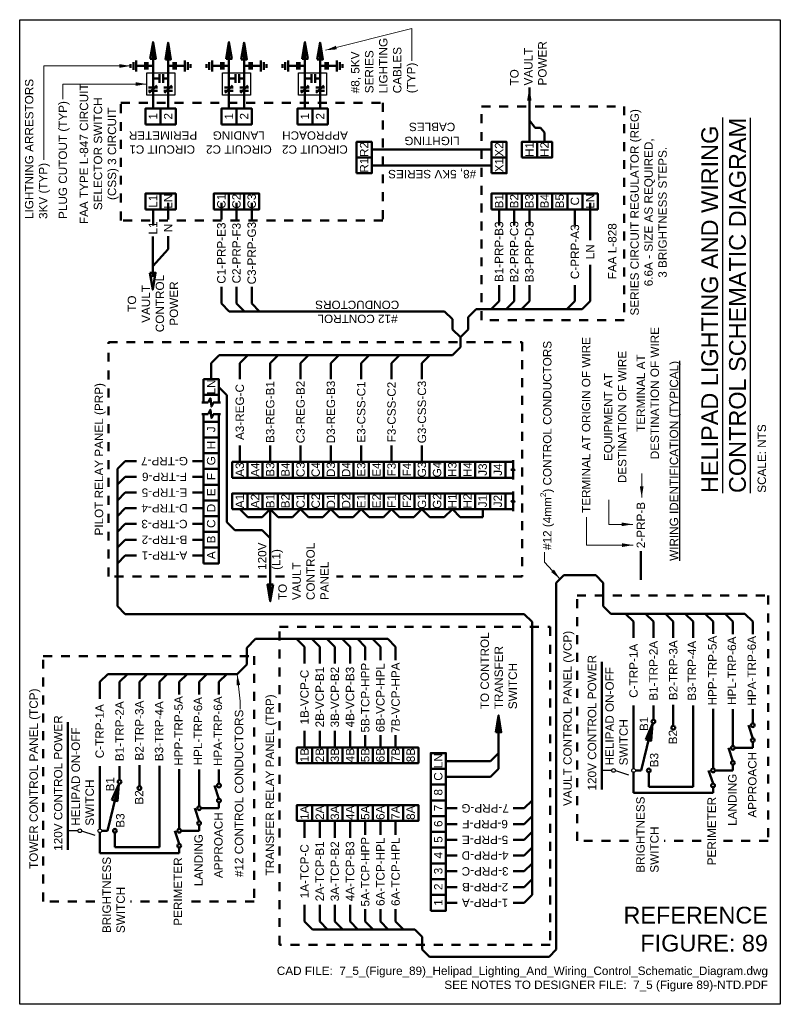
# Model space of a CAD drawing. Header units: inches. Extents: x 0 to 8.5, y 0 to 11.
import ezdxf
from ezdxf.enums import TextEntityAlignment as Align

# ---------------------------------------------------------------- set-up
doc = ezdxf.new("R2010")
doc.units = ezdxf.units.IN
doc.header["$LTSCALE"] = 0.5
doc.header["$MEASUREMENT"] = 0
doc.linetypes.add('HIDDEN2', pattern=[0.1875, 0.125, -0.0625])
doc.layers.get('0').update_dxf_attribs({"linetype": 'CONTINUOUS', "lineweight": 35})
for name, color, linetype, lineweight in [('E-AFLD-CIRC-SERS', 203, 'CONTINUOUS', 50), ('E-AFLD-DEVC', 23, 'CONTINUOUS', 50), ('E-GRND-EQUI', 83, 'CONTINUOUS', 50), ('G-ANNO-RDME', 5, 'CONTINUOUS', 18)]:
    doc.layers.add(name, color=color, linetype=linetype, lineweight=lineweight)
for name, color, linetype in [('E-ANNO-SYMB', 6, 'CONTINUOUS'), ('G-ANNO-TEXT', 7, 'CONTINUOUS'), ('G-ANNO-TTLB', 7, 'CONTINUOUS')]:
    doc.layers.add(name, color=color, linetype=linetype)
doc.styles.add('00-E-TITLE-1_1', font='arial.ttf', dxfattribs={"height": 0.1875})
doc.styles.add('01-E-BLDG-1_1', font='arial.ttf', dxfattribs={"height": 0.09375})
doc.dimstyles.new('01-E-BLDG-1_1', dxfattribs={"dimtxt": 0.09375, "dimasz": 0.125, "dimexe": 0.0625, "dimexo": 0.0625, "dimgap": 0.0625, "dimtad": 1, "dimdec": 4, "dimzin": 3, "dimdsep": 46, "dimlunit": 4, "dimtxsty": '01-E-BLDG-1_1', "dimcen": 0.0625, "dimclrd": 1, "dimclre": 1, "dimclrt": 256, "dimazin": 0, "dimtfac": 1, "dimtdec": 4, "dimtmove": 1, "dimatfit": 3, "dimfxl": 1, "dimfrac": 2, "dimtolj": 1, "dimtzin": 3, "dimlwd": 0, "dimlwe": 0, "dimarcsym": 0})

# ---------------------------------------------------------------- blocks, each defined once
blk = doc.blocks.new('GROUND')
at = {"color": 0, "linetype": 'Continuous'}
for p, q in [((0, 0), (0, -0.37525)), ((0.124875, -0.37525), (-0.125125, -0.37525)), ((0.083375, -0.437625), (-0.0835, -0.437625)), ((0.041625, -0.500125), (-0.04175, -0.500125))]:
    blk.add_line(p, q, dxfattribs=at)
blk = doc.blocks.new('HRUN1')
at = {"linetype": 'Continuous'}
h = blk.add_hatch(color=0, dxfattribs=at)
h.dxf.hatch_style = 1
h.paths.add_polyline_path([(-0.092, 0.0625), (-0.092, -0.0625), (0.283, 0)])
at = {"linetype": 'Continuous', "flags": 128}
blk.add_lwpolyline([(-0.092, 0.0625), (0.283, 0), (-0.092, -0.0625)], close=True, dxfattribs=at)
blk = doc.blocks.new('SWSBRK')
at = {"color": 0, "linetype": 'Continuous', "lineweight": -2}
for p, q in [((0.094, 0), (0, 0)), ((0.156, 0), (0.375, 0.073)), ((0.406, 0), (0.5, 0))]:
    blk.add_line(p, q, dxfattribs=at)
for centre in [(0.125, 0), (0.375, 0)]:
    blk.add_circle(centre, 0.0312, dxfattribs=at)
blk = doc.blocks.new('BREAK')
at = {"color": 0, "linetype": 'Continuous', "flags": 128}
blk.add_lwpolyline([(0, 0), (0.046625, 0.097375), (0.069125, -0.090125), (0.112375, 0)], dxfattribs=at)

msp = doc.modelspace()

# ---------------------------------------------------------------- linework, layer by layer
at = {"layer": 'E-AFLD-CIRC-SERS'}
for p, q in [((1.49, 10.243), (1.49, 10.749)), ((1.659, 10.243), (1.659, 10.743)), ((2.338, 10.243), (2.338, 10.749)), ((2.508, 10.243), (2.508, 10.743)), ((3.187, 10.243), (3.187, 10.749)), ((3.357, 10.243), (3.357, 10.743)), ((5.696, 9.635), (5.696, 10.244)), ((1.49, 10.006), (1.49, 10.204)), ((1.659, 10.006), (1.659, 10.204)), ((2.338, 10.006), (2.338, 10.204)), ((2.508, 10.006), (2.508, 10.204)), ((3.187, 10.006), (3.187, 10.204)), ((3.357, 10.006), (3.357, 10.204)), ((5.762, 9.793), (5.696, 9.872)), ((5.819, 9.793), (5.762, 9.793)), ((5.865, 9.738), (5.819, 9.793)), ((5.865, 9.635), (5.865, 9.738)), ((3.934, 9.548), (5.272, 9.548)), ((5.272, 9.372), (3.934, 9.372)), ((1.659, 8.954), (1.659, 8.769)), ((2.254, 8.767), (2.254, 8.954)), ((2.423, 8.954), (2.423, 8.767)), ((2.593, 8.767), (2.593, 8.954)), ((6.374, 8.954), (6.374, 8.536)), ((1.49, 8.881), (1.49, 8.702)), ((5.357, 8.881), (5.357, 8.702)), ((5.526, 8.881), (5.526, 8.702)), ((5.696, 8.881), (5.696, 8.702)), ((6.205, 8.881), (6.205, 8.702)), ((1.659, 8.581), (1.659, 8.435)), ((1.487, 8.127), (1.487, 8.579)), ((1.487, 8.247), (1.659, 8.435)), ((6.374, 8.262), (6.374, 7.855)), ((5.357, 8.034), (5.357, 7.855)), ((5.526, 8.034), (5.526, 7.855)), ((5.696, 8.034), (5.696, 7.855)), ((6.205, 8.034), (6.205, 7.855)), ((2.254, 7.829), (2.254, 8.017)), ((2.423, 8.017), (2.423, 7.829)), ((2.593, 7.829), (2.593, 8.017)), ((2.342, 7.741), (2.254, 7.829)), ((2.511, 7.741), (2.423, 7.829)), ((2.681, 7.741), (2.593, 7.829)), ((5.269, 7.766), (5.357, 7.855)), ((5.438, 7.766), (5.526, 7.855)), ((5.608, 7.766), (5.696, 7.855)), ((6.116, 7.766), (6.205, 7.855)), ((6.286, 7.766), (6.374, 7.855)), ((2.342, 7.741), (4.749, 7.741)), ((4.749, 7.741), (4.837, 7.653)), ((5.103, 7.766), (5.013, 7.676)), ((6.286, 7.766), (5.103, 7.766)), ((4.837, 7.54), (4.837, 7.653)), ((5.013, 7.54), (5.013, 7.676)), ((4.837, 7.54), (4.925, 7.452)), ((5.013, 7.54), (4.925, 7.452)), ((4.925, 7.34), (4.925, 7.452)), ((4.837, 7.252), (4.925, 7.34)), ((2.14, 7.163), (2.228, 7.252)), ((2.14, 7.163), (2.14, 6.984)), ((2.228, 7.252), (4.837, 7.252)), ((2.46, 7.163), (2.548, 7.252)), ((2.46, 7.163), (2.46, 6.984)), ((2.8, 7.163), (2.888, 7.252)), ((2.8, 7.163), (2.8, 6.984)), ((3.139, 7.163), (3.227, 7.252)), ((3.139, 7.163), (3.139, 6.984)), ((3.478, 7.163), (3.566, 7.252)), ((3.478, 7.163), (3.478, 6.984)), ((3.817, 7.163), (3.905, 7.252)), ((3.817, 7.163), (3.817, 6.984)), ((4.156, 7.163), (4.244, 7.252)), ((4.156, 7.163), (4.156, 6.984)), ((4.495, 7.163), (4.583, 7.252)), ((4.495, 7.163), (4.495, 6.984)), ((2.314, 6.806), (2.225, 6.896)), ((2.314, 6.806), (2.314, 5.388)), ((2.46, 6.243), (2.46, 6.063)), ((2.46, 6.239), (2.46, 6.059)), ((2.8, 6.243), (2.8, 6.063)), ((2.8, 6.239), (2.8, 6.059)), ((3.139, 6.243), (3.139, 6.063)), ((3.139, 6.239), (3.139, 6.059)), ((3.478, 6.243), (3.478, 6.063)), ((3.478, 6.239), (3.478, 6.059)), ((3.817, 6.243), (3.817, 6.063)), ((3.817, 6.239), (3.817, 6.059)), ((4.156, 6.243), (4.156, 6.063)), ((4.156, 6.239), (4.156, 6.059)), ((4.495, 6.243), (4.495, 6.063)), ((4.495, 6.239), (4.495, 6.059)), ((1.18, 6.069), (1.092, 5.982)), ((1.305, 6.069), (1.18, 6.069)), ((2.055, 6.069), (1.93, 6.069)), ((1.092, 4.448), (1.092, 5.982)), ((1.18, 5.893), (1.092, 5.806)), ((1.305, 5.893), (1.18, 5.893)), ((2.055, 5.893), (1.93, 5.893)), ((1.18, 5.717), (1.092, 5.63)), ((1.305, 5.717), (1.18, 5.717)), ((2.055, 5.717), (1.93, 5.717)), ((1.18, 5.542), (1.092, 5.454)), ((1.305, 5.542), (1.18, 5.542)), ((2.055, 5.542), (1.93, 5.542)), ((2.55, 5.442), (2.46, 5.531)), ((2.8, 5.531), (2.71, 5.442)), ((2.889, 5.442), (2.8, 5.531)), ((2.8, 5.531), (2.8, 4.502)), ((3.139, 5.531), (3.049, 5.442)), ((3.228, 5.442), (3.139, 5.531)), ((3.478, 5.531), (3.388, 5.442)), ((3.567, 5.442), (3.478, 5.531)), ((3.817, 5.531), (3.728, 5.442)), ((3.906, 5.442), (3.817, 5.531)), ((4.156, 5.531), (4.067, 5.442)), ((4.246, 5.442), (4.156, 5.531)), ((4.495, 5.531), (4.406, 5.442)), ((4.585, 5.442), (4.495, 5.531)), ((4.835, 5.531), (4.745, 5.442)), ((4.924, 5.442), (4.835, 5.531)), ((5.174, 5.531), (5.174, 5.442)), ((2.55, 5.442), (2.71, 5.442)), ((2.889, 5.442), (3.049, 5.442)), ((3.228, 5.442), (3.388, 5.442)), ((3.567, 5.442), (3.728, 5.442)), ((3.906, 5.442), (4.067, 5.442)), ((4.246, 5.442), (4.406, 5.442)), ((4.585, 5.442), (4.745, 5.442)), ((4.924, 5.442), (5.174, 5.442)), ((1.18, 5.366), (1.092, 5.278)), ((1.305, 5.366), (1.18, 5.366)), ((2.055, 5.366), (1.93, 5.366)), ((2.404, 5.298), (2.314, 5.388)), ((2.71, 5.298), (2.404, 5.298)), ((2.8, 5.209), (2.71, 5.298)), ((1.18, 5.19), (1.092, 5.102)), ((1.305, 5.19), (1.18, 5.19)), ((2.055, 5.19), (1.93, 5.19)), ((6.943, 5.063), (6.943, 4.743)), ((1.18, 5.014), (1.092, 4.926)), ((1.305, 5.014), (1.18, 5.014)), ((2.055, 5.014), (1.93, 5.014)), ((5.997, 4.709), (6.081, 4.793)), ((6.439, 4.793), (6.081, 4.793)), ((6.522, 4.71), (6.439, 4.793)), ((5.997, 0.613), (5.997, 4.709)), ((6.522, 4.447), (6.522, 4.71)), ((1.18, 4.36), (1.092, 4.448)), ((6.605, 4.364), (6.522, 4.447)), ((5.638, 4.36), (1.18, 4.36)), ((5.726, 4.272), (5.638, 4.36)), ((6.605, 4.364), (8.104, 4.364)), ((6.86, 4.275), (6.771, 4.364)), ((7.082, 4.275), (6.993, 4.364)), ((7.304, 4.275), (7.216, 4.364)), ((7.526, 4.275), (7.438, 4.364)), ((7.748, 4.275), (7.66, 4.364)), ((7.97, 4.275), (7.882, 4.364)), ((8.192, 4.275), (8.104, 4.364)), ((5.726, 1.222), (5.726, 4.272)), ((6.86, 4.094), (6.86, 4.275)), ((7.082, 4.094), (7.082, 4.275)), ((7.304, 4.094), (7.304, 4.275)), ((7.526, 4.094), (7.526, 4.275)), ((7.748, 4.14), (7.748, 4.275)), ((7.97, 4.137), (7.97, 4.275)), ((8.192, 4.137), (8.192, 4.275)), ((2.537, 3.983), (2.637, 4.082)), ((2.637, 4.082), (4.113, 4.082)), ((3.183, 3.994), (3.095, 4.082)), ((3.353, 3.994), (3.265, 4.082)), ((3.522, 3.994), (3.434, 4.082)), ((3.692, 3.994), (3.604, 4.082)), ((3.862, 3.994), (3.774, 4.082)), ((4.031, 3.994), (3.943, 4.082)), ((4.201, 3.994), (4.113, 4.082)), ((2.537, 3.797), (2.537, 3.983)), ((3.183, 3.994), (3.183, 3.807)), ((3.353, 3.807), (3.353, 3.994)), ((3.522, 3.994), (3.522, 3.807)), ((3.692, 3.994), (3.692, 3.807)), ((3.862, 3.994), (3.862, 3.843)), ((4.031, 3.994), (4.031, 3.843)), ((4.201, 3.994), (4.201, 3.843)), ((2.43, 3.689), (2.537, 3.797)), ((6.504, 2.4), (6.504, 3.827)), ((0.984, 3.689), (0.896, 3.602)), ((0.984, 3.689), (2.43, 3.689)), ((1.204, 3.689), (1.116, 3.602)), ((1.426, 3.689), (1.338, 3.602)), ((1.648, 3.689), (1.561, 3.602)), ((1.871, 3.689), (1.783, 3.602)), ((2.093, 3.689), (2.005, 3.602)), ((2.315, 3.689), (2.227, 3.602)), ((0.896, 3.602), (0.896, 3.414)), ((1.116, 3.414), (1.116, 3.602)), ((1.338, 3.602), (1.338, 3.414)), ((1.561, 3.602), (1.561, 3.414)), ((1.783, 3.602), (1.783, 3.462)), ((2.005, 3.602), (2.005, 3.462)), ((2.227, 3.602), (2.227, 3.462)), ((6.861, 2.634), (6.861, 3.337)), ((7.082, 3.337), (7.082, 3.18)), ((7.304, 3.346), (7.304, 3.111)), ((7.526, 3.339), (7.526, 2.431)), ((7.748, 3.3), (7.748, 2.634)), ((5.351, 2.63), (5.351, 3.227)), ((7.97, 3.299), (7.97, 2.887)), ((8.192, 3.299), (8.192, 3.139)), ((0.538, 1.725), (0.538, 3.153)), ((6.946, 2.613), (7.073, 3.134)), ((3.183, 3.057), (3.183, 2.869)), ((3.353, 2.869), (3.353, 3.057)), ((3.522, 3.057), (3.522, 2.869)), ((3.692, 3.057), (3.692, 2.869)), ((3.862, 3.007), (3.862, 2.869)), ((4.031, 3.007), (4.031, 2.869)), ((4.201, 3.007), (4.201, 2.869)), ((7.991, 2.866), (8.192, 2.866)), ((5.351, 2.806), (5.263, 2.718)), ((0.896, 1.96), (0.896, 2.662)), ((1.116, 2.662), (1.116, 2.506)), ((1.338, 2.671), (1.338, 2.437)), ((1.561, 2.665), (1.561, 1.757)), ((5.263, 2.718), (4.763, 2.718)), ((1.783, 2.626), (1.783, 1.96)), ((2.005, 2.625), (2.005, 2.213)), ((2.227, 2.625), (2.227, 2.465)), ((5.263, 2.542), (4.763, 2.542)), ((5.351, 2.63), (5.263, 2.542)), ((6.861, 2.592), (6.861, 2.361)), ((6.882, 2.613), (6.946, 2.613)), ((7.03, 2.592), (7.03, 2.431)), ((7.769, 2.613), (7.97, 2.613)), ((0.98, 1.939), (1.108, 2.459)), ((7.03, 2.431), (7.526, 2.431)), ((7.748, 2.361), (6.861, 2.361)), ((5.726, 2.278), (5.638, 2.19)), ((2.026, 2.192), (2.227, 2.192)), ((4.888, 2.19), (4.763, 2.19)), ((5.638, 2.19), (5.513, 2.19)), ((5.726, 2.102), (5.638, 2.014)), ((3.183, 1.861), (3.183, 2.049)), ((3.353, 2.049), (3.353, 1.861)), ((3.522, 1.861), (3.522, 2.049)), ((3.692, 1.861), (3.692, 2.049)), ((3.862, 1.894), (3.862, 2.049)), ((4.031, 1.894), (4.031, 2.049)), ((4.201, 1.894), (4.201, 2.049)), ((4.888, 2.014), (4.763, 2.014)), ((5.638, 2.014), (5.513, 2.014)), ((0.896, 1.918), (0.896, 1.687)), ((0.917, 1.939), (0.98, 1.939)), ((1.064, 1.918), (1.064, 1.757)), ((1.804, 1.939), (2.005, 1.939)), ((5.726, 1.926), (5.638, 1.838)), ((4.888, 1.838), (4.763, 1.838)), ((5.638, 1.838), (5.513, 1.838)), ((1.783, 1.687), (0.896, 1.687)), ((1.064, 1.757), (1.561, 1.757)), ((4.888, 1.662), (4.763, 1.662)), ((5.638, 1.662), (5.513, 1.662)), ((5.726, 1.75), (5.638, 1.662)), ((5.726, 1.574), (5.638, 1.486)), ((4.888, 1.486), (4.763, 1.486)), ((5.638, 1.486), (5.513, 1.486)), ((5.726, 1.398), (5.638, 1.31)), ((4.888, 1.31), (4.763, 1.31)), ((5.638, 1.31), (5.513, 1.31)), ((5.726, 1.222), (5.638, 1.134)), ((3.183, 0.924), (3.183, 1.111)), ((3.353, 1.111), (3.353, 0.924)), ((3.522, 0.924), (3.522, 1.111)), ((3.692, 0.924), (3.692, 1.111)), ((4.888, 1.134), (4.763, 1.134)), ((5.638, 1.134), (5.513, 1.134)), ((3.862, 0.924), (3.862, 1.063)), ((4.031, 0.924), (4.031, 1.063)), ((4.201, 0.924), (4.201, 1.063)), ((3.271, 0.836), (3.183, 0.924)), ((3.441, 0.836), (3.353, 0.924)), ((3.61, 0.836), (3.522, 0.924)), ((3.78, 0.836), (3.692, 0.924)), ((3.949, 0.836), (3.862, 0.924)), ((4.119, 0.836), (4.031, 0.924)), ((4.289, 0.836), (4.201, 0.924)), ((3.271, 0.836), (4.417, 0.836)), ((4.497, 0.755), (4.417, 0.836)), ((4.497, 0.755), (4.497, 0.613)), ((4.578, 0.532), (4.497, 0.613)), ((5.917, 0.532), (5.997, 0.613)), ((4.578, 0.532), (5.917, 0.532))]:
    msp.add_line(p, q, dxfattribs=at)
at = {"layer": 'E-AFLD-CIRC-SERS', "linetype": 'Continuous', "lineweight": -2}
for p, q in [((6.616, 2.613), (6.504, 2.613)), ((6.658, 2.613), (6.805, 2.564)), ((6.882, 2.613), (6.946, 2.613)), ((0.65, 1.939), (0.538, 1.939)), ((0.692, 1.939), (0.84, 1.89)), ((0.917, 1.939), (0.98, 1.939))]:
    msp.add_line(p, q, dxfattribs=at)
at = {"layer": 'E-AFLD-CIRC-SERS'}
msp.add_lwpolyline([(5.696, 10.244, 0, 0.05, 0), (5.695, 10.094, 0.05, 0.05, 0)], format="xyseb", dxfattribs=at)
for centre in [(7.082, 3.159), (7.304, 3.09), (7.03, 2.613), (1.116, 2.485), (1.338, 2.416), (1.064, 1.939)]:
    msp.add_circle(centre, 0.021, dxfattribs=at)
at = {"layer": 'E-AFLD-CIRC-SERS', "linetype": 'Continuous', "lineweight": -2}
for centre in [(6.637, 2.613), (6.861, 2.613), (0.671, 1.939), (0.896, 1.939)]:
    msp.add_circle(centre, 0.021, dxfattribs=at)
at = {"layer": 'E-AFLD-DEVC'}
for p, q in [((1.49, 10.344), (1.564, 10.344)), ((1.564, 10.295), (1.564, 10.393)), ((1.604, 10.295), (1.604, 10.393)), ((1.604, 10.344), (1.659, 10.344)), ((2.338, 10.344), (2.413, 10.344)), ((2.413, 10.295), (2.413, 10.393)), ((2.453, 10.295), (2.453, 10.393)), ((2.453, 10.344), (2.508, 10.344)), ((3.187, 10.344), (3.262, 10.344)), ((3.262, 10.295), (3.262, 10.393)), ((3.301, 10.295), (3.301, 10.393)), ((3.301, 10.344), (3.357, 10.344)), ((1.539, 10.243), (1.441, 10.243)), ((1.531, 10.265), (1.448, 10.182)), ((1.708, 10.243), (1.61, 10.243)), ((1.701, 10.265), (1.618, 10.182)), ((2.387, 10.243), (2.289, 10.243)), ((2.38, 10.265), (2.297, 10.182)), ((2.557, 10.243), (2.459, 10.243)), ((2.55, 10.265), (2.466, 10.182)), ((3.236, 10.243), (3.138, 10.243)), ((3.229, 10.265), (3.146, 10.182)), ((3.406, 10.243), (3.308, 10.243)), ((3.399, 10.265), (3.315, 10.182)), ((1.539, 10.204), (1.441, 10.204)), ((1.708, 10.204), (1.61, 10.204)), ((2.387, 10.204), (2.289, 10.204)), ((2.557, 10.204), (2.459, 10.204)), ((3.236, 10.204), (3.138, 10.204)), ((3.406, 10.204), (3.308, 10.204)), ((2.108, 6.723), (2.034, 6.723)), ((2.055, 6.808), (2.055, 6.723)), ((2.245, 6.723), (2.164, 6.723)), ((2.225, 6.808), (2.225, 6.723)), ((2.108, 6.594), (2.034, 6.594)), ((2.055, 6.509), (2.055, 6.594)), ((2.245, 6.594), (2.164, 6.594)), ((2.225, 6.509), (2.225, 6.594)), ((5.428, 6.059), (5.513, 6.059)), ((5.428, 5.883), (5.513, 5.883)), ((5.428, 5.707), (5.513, 5.707)), ((5.428, 5.531), (5.513, 5.531))]:
    msp.add_line(p, q, dxfattribs=at)
at = {"layer": 'E-AFLD-DEVC', "linetype": 'HIDDEN2'}
for points in [[(1.131, 8.757), (1.131, 10.072), (4.057, 10.072), (4.057, 8.757)], [(5.16, 7.645), (5.16, 10.032), (6.754, 10.032), (6.754, 7.645)], [(2.902, 0.664), (2.902, 4.216), (5.927, 4.216), (5.927, 0.664)]]:
    msp.add_lwpolyline(points, close=True, dxfattribs=at)
at = {"layer": 'E-AFLD-DEVC'}
for points in [[(1.405, 9.83), (1.405, 10.006), (1.574, 10.006), (1.574, 9.83)], [(1.574, 9.83), (1.574, 10.006), (1.744, 10.006), (1.744, 9.83)], [(2.254, 9.83), (2.254, 10.006), (2.423, 10.006), (2.423, 9.83)], [(2.423, 9.83), (2.423, 10.006), (2.593, 10.006), (2.593, 9.83)], [(3.103, 9.83), (3.103, 10.006), (3.272, 10.006), (3.272, 9.83)], [(3.272, 9.83), (3.272, 10.006), (3.442, 10.006), (3.442, 9.83)], [(3.765, 9.46), (3.765, 9.635), (3.934, 9.635), (3.934, 9.46)], [(5.272, 9.46), (5.272, 9.635), (5.441, 9.635), (5.441, 9.46)], [(5.611, 9.46), (5.611, 9.635), (5.781, 9.635), (5.781, 9.46)], [(5.781, 9.46), (5.781, 9.635), (5.95, 9.635), (5.95, 9.46)], [(3.765, 9.284), (3.765, 9.46), (3.934, 9.46), (3.934, 9.284)], [(5.272, 9.284), (5.272, 9.46), (5.441, 9.46), (5.441, 9.284)], [(1.405, 8.881), (1.405, 9.057), (1.574, 9.057), (1.574, 8.881)], [(1.574, 8.881), (1.574, 9.057), (1.744, 9.057), (1.744, 8.881)], [(2.169, 8.881), (2.169, 9.057), (2.338, 9.057), (2.338, 8.881)], [(2.338, 8.881), (2.338, 9.057), (2.508, 9.057), (2.508, 8.881)], [(2.508, 8.881), (2.508, 9.057), (2.678, 9.057), (2.678, 8.881)], [(5.272, 8.881), (5.272, 9.057), (5.441, 9.057), (5.441, 8.881)], [(5.441, 8.881), (5.441, 9.057), (5.611, 9.057), (5.611, 8.881)], [(5.611, 8.881), (5.611, 9.057), (5.781, 9.057), (5.781, 8.881)], [(5.781, 8.881), (5.781, 9.057), (5.95, 9.057), (5.95, 8.881)], [(5.95, 8.881), (5.95, 9.057), (6.12, 9.057), (6.12, 8.881)], [(6.12, 8.881), (6.12, 9.057), (6.289, 9.057), (6.289, 8.881)], [(6.289, 8.881), (6.289, 9.057), (6.459, 9.057), (6.459, 8.881)], [(2.055, 6.984), (2.055, 6.808), (2.225, 6.808), (2.225, 6.984)], [(2.055, 6.333), (2.055, 6.509), (2.225, 6.509), (2.225, 6.333)], [(2.055, 6.157), (2.055, 6.333), (2.225, 6.333), (2.225, 6.157)], [(2.055, 5.981), (2.055, 6.157), (2.225, 6.157), (2.225, 5.981)], [(2.376, 5.883), (2.376, 6.059), (2.545, 6.059), (2.545, 5.883)], [(2.545, 5.883), (2.545, 6.059), (2.715, 6.059), (2.715, 5.883)], [(2.715, 5.883), (2.715, 6.059), (2.884, 6.059), (2.884, 5.883)], [(2.884, 5.883), (2.884, 6.059), (3.054, 6.059), (3.054, 5.883)], [(3.054, 5.883), (3.054, 6.059), (3.223, 6.059), (3.223, 5.883)], [(3.223, 5.883), (3.223, 6.059), (3.393, 6.059), (3.393, 5.883)], [(3.393, 5.883), (3.393, 6.059), (3.563, 6.059), (3.563, 5.883)], [(3.563, 5.883), (3.563, 6.059), (3.732, 6.059), (3.732, 5.883)], [(3.732, 5.883), (3.732, 6.059), (3.902, 6.059), (3.902, 5.883)], [(3.902, 5.883), (3.902, 6.059), (4.071, 6.059), (4.071, 5.883)], [(4.071, 5.883), (4.071, 6.059), (4.241, 6.059), (4.241, 5.883)], [(4.241, 5.883), (4.241, 6.059), (4.411, 6.059), (4.411, 5.883)], [(4.411, 5.883), (4.411, 6.059), (4.58, 6.059), (4.58, 5.883)], [(4.58, 5.883), (4.58, 6.059), (4.75, 6.059), (4.75, 5.883)], [(4.75, 5.883), (4.75, 6.059), (4.919, 6.059), (4.919, 5.883)], [(4.919, 5.883), (4.919, 6.059), (5.089, 6.059), (5.089, 5.883)], [(5.089, 5.883), (5.089, 6.059), (5.258, 6.059), (5.258, 5.883)], [(5.258, 5.883), (5.258, 6.059), (5.428, 6.059), (5.428, 5.883)], [(2.055, 5.805), (2.055, 5.981), (2.225, 5.981), (2.225, 5.805)], [(2.055, 5.629), (2.055, 5.805), (2.225, 5.805), (2.225, 5.629)], [(2.055, 5.454), (2.055, 5.629), (2.225, 5.629), (2.225, 5.454)], [(2.376, 5.531), (2.376, 5.707), (2.545, 5.707), (2.545, 5.531)], [(2.545, 5.531), (2.545, 5.707), (2.715, 5.707), (2.715, 5.531)], [(2.715, 5.531), (2.715, 5.707), (2.884, 5.707), (2.884, 5.531)], [(2.884, 5.531), (2.884, 5.707), (3.054, 5.707), (3.054, 5.531)], [(3.054, 5.531), (3.054, 5.707), (3.223, 5.707), (3.223, 5.531)], [(3.223, 5.531), (3.223, 5.707), (3.393, 5.707), (3.393, 5.531)], [(3.393, 5.531), (3.393, 5.707), (3.563, 5.707), (3.563, 5.531)], [(3.563, 5.531), (3.563, 5.707), (3.732, 5.707), (3.732, 5.531)], [(3.732, 5.531), (3.732, 5.707), (3.902, 5.707), (3.902, 5.531)], [(3.902, 5.531), (3.902, 5.707), (4.071, 5.707), (4.071, 5.531)], [(4.071, 5.531), (4.071, 5.707), (4.241, 5.707), (4.241, 5.531)], [(4.241, 5.531), (4.241, 5.707), (4.411, 5.707), (4.411, 5.531)], [(4.411, 5.531), (4.411, 5.707), (4.58, 5.707), (4.58, 5.531)], [(4.58, 5.531), (4.58, 5.707), (4.75, 5.707), (4.75, 5.531)], [(4.75, 5.531), (4.75, 5.707), (4.919, 5.707), (4.919, 5.531)], [(4.919, 5.531), (4.919, 5.707), (5.089, 5.707), (5.089, 5.531)], [(5.089, 5.531), (5.089, 5.707), (5.258, 5.707), (5.258, 5.531)], [(5.258, 5.531), (5.258, 5.707), (5.428, 5.707), (5.428, 5.531)], [(2.055, 5.278), (2.055, 5.454), (2.225, 5.454), (2.225, 5.278)], [(2.055, 5.102), (2.055, 5.278), (2.225, 5.278), (2.225, 5.102)], [(2.055, 4.926), (2.055, 5.102), (2.225, 5.102), (2.225, 4.926)], [(3.098, 2.694), (3.098, 2.869), (3.268, 2.869), (3.268, 2.694)], [(3.268, 2.694), (3.268, 2.869), (3.438, 2.869), (3.438, 2.694)], [(3.438, 2.694), (3.438, 2.869), (3.607, 2.869), (3.607, 2.694)], [(3.607, 2.694), (3.607, 2.869), (3.777, 2.869), (3.777, 2.694)], [(3.777, 2.694), (3.777, 2.869), (3.946, 2.869), (3.946, 2.694)], [(3.946, 2.694), (3.946, 2.869), (4.116, 2.869), (4.116, 2.694)], [(4.116, 2.694), (4.116, 2.869), (4.285, 2.869), (4.285, 2.694)], [(4.285, 2.694), (4.285, 2.869), (4.455, 2.869), (4.455, 2.694)], [(4.593, 2.63), (4.593, 2.806), (4.763, 2.806), (4.763, 2.63)], [(4.593, 2.454), (4.593, 2.63), (4.763, 2.63), (4.763, 2.454)], [(4.593, 2.278), (4.593, 2.454), (4.763, 2.454), (4.763, 2.278)], [(3.098, 2.049), (3.098, 2.225), (3.268, 2.225), (3.268, 2.049)], [(3.268, 2.049), (3.268, 2.225), (3.438, 2.225), (3.438, 2.049)], [(3.438, 2.049), (3.438, 2.225), (3.607, 2.225), (3.607, 2.049)], [(3.607, 2.049), (3.607, 2.225), (3.777, 2.225), (3.777, 2.049)], [(3.777, 2.049), (3.777, 2.225), (3.946, 2.225), (3.946, 2.049)], [(3.946, 2.049), (3.946, 2.225), (4.116, 2.225), (4.116, 2.049)], [(4.116, 2.049), (4.116, 2.225), (4.285, 2.225), (4.285, 2.049)], [(4.285, 2.049), (4.285, 2.225), (4.455, 2.225), (4.455, 2.049)], [(4.593, 2.102), (4.593, 2.278), (4.763, 2.278), (4.763, 2.102)], [(4.593, 1.926), (4.593, 2.102), (4.763, 2.102), (4.763, 1.926)], [(4.593, 1.75), (4.593, 1.926), (4.763, 1.926), (4.763, 1.75)], [(4.593, 1.574), (4.593, 1.75), (4.763, 1.75), (4.763, 1.574)], [(4.593, 1.398), (4.593, 1.574), (4.763, 1.574), (4.763, 1.398)], [(4.593, 1.222), (4.593, 1.398), (4.763, 1.398), (4.763, 1.222)], [(4.593, 1.046), (4.593, 1.222), (4.763, 1.222), (4.763, 1.046)]]:
    msp.add_lwpolyline(points, close=True, dxfattribs=at)
at = {"layer": 'E-AFLD-DEVC', "linetype": 'HIDDEN2'}
for points in [[(2.96, 4.78), (0.992, 4.78), (0.992, 7.396), (5.614, 7.396), (5.614, 4.78), (3.541, 4.78)], [(6.803, 1.825), (6.228, 1.825), (6.228, 4.566), (8.364, 4.566), (8.364, 1.825), (7.83, 1.825)], [(0.838, 1.15), (0.262, 1.15), (0.262, 3.891), (2.62, 3.891), (2.62, 1.15), (1.864, 1.15)], [(7.615, 1.825), (7.203, 1.825)], [(1.65, 1.15), (1.238, 1.15)]]:
    msp.add_lwpolyline(points, dxfattribs=at)
at = {"layer": 'E-AFLD-DEVC', "flags": 128}
for points in [[(5.513, 5.863), (5.513, 5.962), (5.533, 5.971), (5.493, 5.971), (5.513, 5.981), (5.513, 6.08)], [(5.513, 5.511), (5.513, 5.61), (5.533, 5.619), (5.493, 5.619), (5.513, 5.629), (5.513, 5.728)]]:
    msp.add_lwpolyline(points, dxfattribs=at)
at = {"layer": 'E-ANNO-SYMB'}
for points in [[(1.42, 10.155), (1.42, 10.406), (1.732, 10.406), (1.732, 10.155)], [(2.268, 10.155), (2.268, 10.406), (2.581, 10.406), (2.581, 10.155)], [(3.117, 10.155), (3.117, 10.406), (3.43, 10.406), (3.43, 10.155)]]:
    msp.add_lwpolyline(points, close=True, dxfattribs=at)
at = {"layer": 'E-GRND-EQUI'}
for p, q in [((1.404, 10.525), (1.404, 10.442)), ((1.43, 10.525), (1.43, 10.442)), ((1.718, 10.525), (1.718, 10.442)), ((1.745, 10.525), (1.745, 10.442)), ((2.253, 10.525), (2.253, 10.442)), ((2.279, 10.525), (2.279, 10.442)), ((2.567, 10.525), (2.567, 10.442)), ((2.594, 10.525), (2.594, 10.442)), ((3.101, 10.525), (3.101, 10.442)), ((3.128, 10.525), (3.128, 10.442)), ((3.416, 10.525), (3.416, 10.442)), ((3.443, 10.525), (3.443, 10.442))]:
    msp.add_line(p, q, dxfattribs=at)
at = {"layer": 'G-ANNO-TEXT', "linetype": 'Continuous', "lineweight": 30}
for p, q in [((7.856, 5.712), (7.856, 9.906)), ((8.167, 5.712), (8.167, 9.902))]:
    msp.add_line(p, q, dxfattribs=at)
at = {"layer": 'G-ANNO-TTLB'}
msp.add_lwpolyline([(0, 11), (8.5, 11), (8.5, 0), (0, 0)], close=True, dxfattribs=at)

# ---------------------------------------------------------------- block references
at = {"layer": 'E-AFLD-CIRC-SERS'}
for name, p, xscale, yscale, zscale, rotation in [('HRUN1', (1.49, 10.608), 0.5, 0.5, 0.5, 90), ('HRUN1', (1.659, 10.603), 0.5, 0.5, 0.5, 90), ('HRUN1', (2.338, 10.608), 0.5, 0.5, 0.5, 90), ('HRUN1', (2.508, 10.603), 0.5, 0.5, 0.5, 90), ('HRUN1', (3.187, 10.608), 0.5, 0.5, 0.5, 90), ('HRUN1', (3.357, 10.603), 0.5, 0.5, 0.5, 90), ('HRUN1', (1.487, 8.126), -0.5, 0.5, 0.5, 90), ('HRUN1', (2.8, 4.644), 0.5, 0.5, 0.5, 269.9999999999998), ('HRUN1', (5.351, 3.086), 0.5, 0.5, 0.5, 90), ('SWSBRK', (8.192, 2.866), 0.673283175, 0.673283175, 0.673283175, 90), ('HRUN1', (7.038, 2.997), 0.5, 0.5, 0.5, 75.59151884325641), ('SWSBRK', (7.97, 2.613), 0.673283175, 0.673283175, 0.673283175, 90), ('SWSBRK', (7.748, 2.361), 0.673283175, 0.673283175, 0.673283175, 90), ('HRUN1', (1.073, 2.322), 0.5, 0.5, 0.5, 75.59151884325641), ('SWSBRK', (2.227, 2.192), 0.673283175, 0.673283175, 0.673283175, 90), ('SWSBRK', (2.005, 1.939), 0.673283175, 0.673283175, 0.673283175, 90), ('SWSBRK', (1.783, 1.687), 0.673283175, 0.673283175, 0.673283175, 90)]:
    msp.add_blockref(name, p, dxfattribs=dict(at, xscale=xscale, yscale=yscale, zscale=zscale, rotation=rotation))
at = {"layer": 'E-AFLD-DEVC', "xscale": 0.5, "yscale": 0.5, "zscale": 0.5}
for p in [(2.108, 6.723), (2.108, 6.594)]:
    msp.add_blockref('BREAK', p, dxfattribs=at)
at = {"layer": 'E-GRND-EQUI', "yscale": 0.5, "zscale": 0.5}
for p, xscale, rotation in [((1.49, 10.483), 0.5, 269.9999999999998), ((1.659, 10.483), -0.5, 90), ((2.338, 10.483), 0.5, 269.9999999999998), ((2.508, 10.483), -0.5, 90), ((3.187, 10.483), 0.5, 269.9999999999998), ((3.357, 10.483), -0.5, 90)]:
    msp.add_blockref('GROUND', p, dxfattribs=dict(at, xscale=xscale, rotation=rotation))

# ---------------------------------------------------------------- texts
at = {"layer": 'G-ANNO-RDME', "attachment_point": 9, "rotation": 0}
for s, insert, char_height, width, style in [('REFERENCE FIGURE: 89', (8.362, 0.587), 0.1875, 1.66014, '00-E-TITLE-1_1'), ('CAD FILE:  7_5_(Figure_89)_Helipad_Lighting_And_Wiring_Control_Schematic_Diagram.dwg\\PSEE NOTES TO DESIGNER FILE:  7_5 (Figure 89)-NTD.PDF', (8.362, 0.143), 0.09375, 5.78457, '01-E-BLDG-1_1')]:
    msp.add_mtext(s, dxfattribs=dict(at, insert=insert, char_height=char_height, width=width, style=style))
at = {"layer": 'G-ANNO-TEXT', "style": '00-E-TITLE-1_1'}
for s, p in [('HELIPAD LIGHTING AND WIRING', (7.861, 5.712)), ('CONTROL SCHEMATIC DIAGRAM', (8.171, 5.712))]:
    msp.add_text(s, height=0.1875, rotation=90, dxfattribs=at).set_placement(p, align=Align.BOTTOM_LEFT)
at = {"layer": 'G-ANNO-TEXT', "style": '01-E-BLDG-1_1'}
for s, height, p in [('%%UWIRING IDENTIFICATION (TYPICAL)', 0.09375, (7.265, 4.954)), ('SCALE: NTS', 0.0938, (8.246, 5.715))]:
    msp.add_text(s, height=height, rotation=90, dxfattribs=at).set_placement(p, align=Align.TOP_LEFT)
for s, insert, char_height, width, attachment_point, rotation in [('#8, 5KV\\PSERIES\\PLIGHTING\\PCABLES\\P(TYP)', (3.703, 10.178), 0.0938, 0.69382, 1, 90), ('TO\\PVAULT POWER', (5.481, 10.265), 0.09375, 0.69382, 1, 90), ('\\A1;LIGHTNING ARRESTORS 3KV (TYP)', (0.059, 8.774), 0.09375, 1.57422, 1, 90), ('FAA TYPE L-847 CIRCUIT\\PSELECTOR SWITCH\\P(CSS) 3 CIRCUIT', (1.106, 9.502), 0.09375, 2.38455, 8, 90), ('\\A1;PLUG CUTOUT (TYP)', (0.435, 8.774), 0.09375, 1.57422, 1, 90), ('\\A1;1', (1.49, 9.921), 0.0938, 0.18029, 5, 90), ('\\A1;2', (1.659, 9.921), 0.0938, 0.18029, 5, 90), ('\\A1;1', (2.338, 9.921), 0.0938, 0.18029, 5, 90), ('\\A1;2', (2.508, 9.921), 0.0938, 0.18029, 5, 90), ('\\A1;1', (3.187, 9.921), 0.0938, 0.18029, 5, 90), ('\\A1;2', (3.357, 9.921), 0.0938, 0.18029, 5, 90), ('\\pi0.090546;LIGHTING\\P\\pi0.13918;CABLES', (5.007, 9.599), 0.09375, 0.78183, 1, 180), ('SERIES CIRCUIT REGULATOR (REG)\\P6.6A - SIZE AS REQUIRED, \\P3 BRIGHTNESS STEPS.', (7.232, 8.848), 0.09375, 3.13242, 8, 90), ('\\pi0.037216;CIRCUIT C1 \\P\\pi0.013235;PERIMETER', (1.997, 9.503), 0.09375, 0.77877, 1, 180), ('\\pi0.028647;CIRCUIT C2 \\P\\pi0.10718;LANDING', (2.846, 9.503), 0.09375, 0.77877, 1, 180), ('\\pi0.028647;CIRCUIT C2 \\P\\pi0.027144;APPROACH', (3.695, 9.503), 0.09375, 0.77877, 1, 180), ('\\A1;R2', (3.849, 9.55), 0.0938, 0.18029, 5, 90), ('\\A1;X2', (5.357, 9.55), 0.0938, 0.18029, 5, 90), ('\\A1;H1', (5.696, 9.55), 0.0938, 0.18029, 5, 90), ('\\A1;H2', (5.865, 9.55), 0.0938, 0.18029, 5, 90), ('\\A1;R1', (3.849, 9.375), 0.0938, 0.18029, 5, 90), ('\\A1;X1', (5.357, 9.375), 0.0938, 0.18029, 5, 90), ('#8, 5KV SERIES', (5.101, 9.228), 0.09375, 2.40005, 1, 180), ('\\A1;L1', (1.49, 8.972), 0.0938, 0.18029, 5, 90), ('\\A1;LN', (1.659, 8.972), 0.0938, 0.18029, 5, 90), ('\\A1;C1', (2.254, 8.972), 0.0938, 0.13546, 5, 90), ('\\A1;C2', (2.423, 8.972), 0.0938, 0.15731, 5, 90), ('\\A1;C3', (2.593, 8.972), 0.0938, 0.1529, 5, 90), ('\\A1;B1', (5.357, 8.972), 0.0938, 0.18029, 5, 90), ('\\A1;B2', (5.526, 8.972), 0.0938, 0.18029, 5, 90), ('\\A1;B3', (5.696, 8.972), 0.0938, 0.18029, 5, 90), ('\\A1;B4', (5.865, 8.972), 0.0938, 0.18029, 5, 90), ('\\A1;B5', (6.035, 8.972), 0.0938, 0.18029, 5, 90), ('\\A1;LN', (6.374, 8.972), 0.0938, 0.18029, 5, 90), ('\\A1;C', (6.205, 8.972), 0.0938, 0.18029, 5, 90), ('\\A1;L1', (1.49, 8.673), 0.0938, 0.18029, 5, 90), ('\\A1;N', (1.659, 8.673), 0.0938, 0.18029, 5, 90), ('\\A1;C1-PRP-E3', (2.254, 8.392), 0.09375, 0.75304, 5, 90), ('\\A1;C2-PRP-F3', (2.423, 8.392), 0.09375, 0.75304, 5, 90), ('\\A1;C3-PRP-G3', (2.593, 8.392), 0.09375, 0.75304, 5, 90), ('\\A1;B1-PRP-B3', (5.357, 8.407), 0.09375, 0.75304, 5, 90), ('\\A1;B2-PRP-C3', (5.526, 8.407), 0.09375, 0.75304, 5, 90), ('\\A1;B3-PRP-D3', (5.696, 8.407), 0.09375, 0.75304, 5, 90), ('FAA L-828', (6.623, 8.413), 0.0938, 0.75304, 5, 90), ('\\A1;C-PRP-A3', (6.205, 8.407), 0.09375, 0.75304, 5, 90), ('\\A1;LN', (6.374, 8.407), 0.0938, 0.75304, 5, 90), ('\\pi0.18262;TO\\P\\pi0.059608;VAULT \\P\\pi-0.045493;CONTROL \\P\\pi0.02757;POWER', (1.207, 7.554), 0.09375, 0.53815, 1, 90), ('\\pi0.016682;#12 CONTROL \\P\\pi-0.0013197;CONDUCTORS', (4.24, 7.611), 0.09375, 0.92258, 1, 180), ('TERMINAL AT DESTINATION OF WIRE', (7.145, 6.828), 0.09375, 1.69312, 8, 90), ('\\A1;#12 (4mm{\\H0.7x;\\S2^ ;}) CONTROL CONDUCTORS', (5.817, 5.076), 0.09375, 2.38098, 1, 90), ('TERMINAL AT ORIGIN OF WIRE', (6.378, 6.472), 0.09375, 1.99373, 8, 90), ('EQUIPMENT AT DESTINATION OF WIRE', (6.781, 6.561), 0.09375, 1.75993, 8, 90), ('\\A1;LN', (2.14, 6.896), 0.0938, 0.18029, 5, 90), ('\\A1;B3-REG-B1', (2.8, 6.617), 0.09375, 0.75304, 5, 90), ('\\A1;C3-REG-B2', (3.139, 6.617), 0.09375, 0.75304, 5, 90), ('\\A1;D3-REG-B3', (3.478, 6.617), 0.09375, 0.75304, 5, 90), ('PILOT RELAY PANEL (PRP)', (0.961, 6.089), 0.09375, 3.13242, 8, 90), ('\\A1;A3-REG-C', (2.46, 6.617), 0.09375, 0.75304, 5, 90), ('\\A1;E3-CSS-C1', (3.817, 6.617), 0.09375, 0.75304, 5, 90), ('\\A1;F3-CSS-C2', (4.156, 6.617), 0.09375, 0.75304, 5, 90), ('\\A1;G3-CSS-C3', (4.495, 6.617), 0.09375, 0.75304, 5, 90), ('\\A1;J', (2.14, 6.424), 0.0938, 0.18029, 5, 90), ('\\A1;H', (2.14, 6.248), 0.0938, 0.18029, 5, 90), ('\\A1;G-TRP-7', (1.618, 6.069), 0.09375, 0.75304, 5, 180), ('\\A1;G', (2.14, 6.072), 0.0938, 0.18029, 5, 90), ('\\A1;H4', (5.004, 5.974), 0.0938, 0.18029, 5, 90), ('\\A1;F-TRP-6', (1.618, 5.893), 0.09375, 0.75304, 5, 180), ('\\A1;A3', (2.46, 5.974), 0.0938, 0.18029, 5, 90), ('\\A1;A4', (2.63, 5.974), 0.0938, 0.18029, 5, 90), ('\\A1;B3', (2.8, 5.974), 0.0938, 0.18029, 5, 90), ('\\A1;B4', (2.969, 5.974), 0.0938, 0.18029, 5, 90), ('\\A1;C3', (3.139, 5.974), 0.0938, 0.18029, 5, 90), ('\\A1;C4', (3.308, 5.974), 0.0938, 0.18029, 5, 90), ('\\A1;D3', (3.478, 5.974), 0.0938, 0.18029, 5, 90), ('\\A1;D4', (3.647, 5.974), 0.0938, 0.18029, 5, 90), ('\\A1;E3', (3.817, 5.974), 0.0938, 0.18029, 5, 90), ('\\A1;E4', (3.987, 5.974), 0.0938, 0.18029, 5, 90), ('\\A1;F3', (4.156, 5.974), 0.0938, 0.18029, 5, 90), ('\\A1;F4', (4.326, 5.974), 0.0938, 0.18029, 5, 90), ('\\A1;G3', (4.495, 5.974), 0.0938, 0.18029, 5, 90), ('\\A1;G4', (4.665, 5.974), 0.0938, 0.18029, 5, 90), ('\\A1;H3', (4.835, 5.974), 0.0938, 0.18029, 5, 90), ('\\A1;J3', (5.174, 5.974), 0.0938, 0.18029, 5, 90), ('\\A1;J4', (5.343, 5.974), 0.0938, 0.18029, 5, 90), ('\\A1;F', (2.14, 5.896), 0.0938, 0.18029, 5, 90), ('\\A1;E-TRP-5', (1.618, 5.717), 0.09375, 0.75304, 5, 180), ('\\A1;E', (2.14, 5.72), 0.0938, 0.18029, 5, 90), ('\\A1;A1', (2.46, 5.622), 0.0938, 0.18029, 5, 90), ('\\A1;A2', (2.63, 5.622), 0.0938, 0.18029, 5, 90), ('\\A1;B1', (2.8, 5.622), 0.0938, 0.18029, 5, 90), ('\\A1;B2', (2.969, 5.622), 0.0938, 0.18029, 5, 90), ('\\A1;C1', (3.139, 5.622), 0.0938, 0.18029, 5, 90), ('\\A1;C2', (3.308, 5.622), 0.0938, 0.18029, 5, 90), ('\\A1;D1', (3.478, 5.622), 0.0938, 0.18029, 5, 90), ('\\A1;D2', (3.647, 5.622), 0.0938, 0.18029, 5, 90), ('\\A1;E1', (3.817, 5.622), 0.0938, 0.18029, 5, 90), ('\\A1;E2', (3.987, 5.622), 0.0938, 0.18029, 5, 90), ('\\A1;F1', (4.156, 5.622), 0.0938, 0.18029, 5, 90), ('\\A1;F2', (4.326, 5.622), 0.0938, 0.18029, 5, 90), ('\\A1;G1', (4.495, 5.622), 0.0938, 0.18029, 5, 90), ('\\A1;G2', (4.665, 5.622), 0.0938, 0.18029, 5, 90), ('\\A1;H1', (4.835, 5.622), 0.0938, 0.18029, 5, 90), ('\\A1;H2', (5.004, 5.622), 0.0938, 0.18029, 5, 90), ('\\A1;J1', (5.174, 5.622), 0.0938, 0.18029, 5, 90), ('\\A1;J2', (5.343, 5.622), 0.0938, 0.18029, 5, 90), ('\\A1;D-TRP-4', (1.618, 5.542), 0.09375, 0.75304, 5, 180), ('\\A1;D', (2.14, 5.544), 0.0938, 0.18029, 5, 90), ('\\A1;2-PRP-B', (6.941, 5.354), 0.09375, 0.75304, 5, 90), ('\\A1;C-TRP-3', (1.618, 5.366), 0.09375, 0.75304, 5, 180), ('\\A1;C', (2.14, 5.369), 0.0938, 0.18029, 5, 90), ('\\A1;B-TRP-2', (1.618, 5.19), 0.09375, 0.75304, 5, 180), ('\\A1;B', (2.14, 5.193), 0.0938, 0.18029, 5, 90), ('\\A1;A-TRP-1', (1.618, 5.014), 0.09375, 0.75304, 5, 180), ('\\A1;120V (L1)', (2.663, 4.853), 0.09375, 0.32237, 1, 90), ('TO\\PVAULT CONTROL PANEL', (2.891, 4.516), 0.09375, 0.69382, 1, 90), ('\\A1;A', (2.14, 5.017), 0.0938, 0.18029, 5, 90), ('\\A1;TO CONTROL TRANSFER SWITCH', (5.15, 3.297), 0.09375, 0.87152, 1, 90), ('\\A1;VAULT CONTROL PANEL (VCP)', (6.197, 3.194), 0.09375, 3.00608, 8, 90), ('\\A1;HPP-TRP-5A', (7.741, 3.728), 0.09375, 0.69659, 5, 90), ('\\A1;HPL-TRP-6A', (7.959, 3.726), 0.09375, 0.77421, 5, 90), ('\\A1;HPA-TRP-6A', (8.181, 3.726), 0.09375, 0.77421, 5, 90), ('\\A1;C-TRP-1A', (6.86, 3.726), 0.09375, 0.75304, 5, 90), ('\\A1;B1-TRP-2A', (7.082, 3.726), 0.09375, 0.76009, 5, 90), ('\\A1;B2-TRP-3A', (7.304, 3.732), 0.09375, 0.77421, 5, 90), ('\\A1;B3-TRP-4A', (7.512, 3.726), 0.09375, 0.76715, 5, 90), ('\\A1;2B-VCP-B1', (3.353, 3.432), 0.09375, 0.75304, 5, 90), ('\\A1;3B-VCP-B2', (3.522, 3.432), 0.09375, 0.75304, 5, 90), ('\\A1;4B-VCP-B3', (3.692, 3.432), 0.09375, 0.75304, 5, 90), ('\\A1;5B-TCP-HPP', (3.862, 3.426), 0.09375, 0.75304, 5, 90), ('\\A1;6B-VCP-HPL', (4.031, 3.426), 0.09375, 0.75304, 5, 90), ('\\A1;7B-VCP-HPA', (4.201, 3.426), 0.09375, 0.75304, 5, 90), ('\\A1;1B-VCP-C', (3.183, 3.432), 0.09375, 0.75304, 5, 90), ('\\A1;TOWER CONTROL PANEL (TCP)', (0.231, 2.52), 0.09375, 3.00608, 8, 90), ('\\A1;HPP-TRP-5A', (1.776, 3.054), 0.09375, 0.69659, 5, 90), ('\\A1;HPL-TRP-6A', (1.993, 3.051), 0.09375, 0.77421, 5, 90), ('\\A1;HPA-TRP-6A', (2.215, 3.051), 0.09375, 0.77421, 5, 90), ('\\A1;C-TRP-1A', (0.894, 3.051), 0.09375, 0.75304, 5, 90), ('\\A1;B1-TRP-2A', (1.116, 3.051), 0.09375, 0.76009, 5, 90), ('\\A1;B2-TRP-3A', (1.338, 3.058), 0.09375, 0.77421, 5, 90), ('\\A1;B3-TRP-4A', (1.558, 3.051), 0.09375, 0.76715, 5, 90), ('\\A1;TRANSFER RELAY PANEL (TRP)', (2.871, 2.451), 0.09375, 3.11897, 8, 90), ('\\A1;#12 CONTROL CONDUCTORS', (2.404, 1.422), 0.09375, 2.0251, 1, 90), ('\\A1;1B', (3.183, 2.784), 0.0938, 0.18029, 5, 90), ('\\A1;2B', (3.353, 2.784), 0.0938, 0.16069, 5, 90), ('\\A1;3B', (3.522, 2.784), 0.0938, 0.14735, 5, 90), ('\\A1;4B', (3.692, 2.784), 0.0938, 0.14735, 5, 90), ('\\A1;5B', (3.862, 2.784), 0.0938, 0.1481, 5, 90), ('\\A1;6B', (4.031, 2.784), 0.0938, 0.15257, 5, 90), ('\\A1;7B', (4.201, 2.784), 0.0938, 0.14362, 5, 90), ('\\A1;8B', (4.37, 2.784), 0.0938, 0.14723, 5, 90), ('\\A1;LN', (4.678, 2.721), 0.0938, 0.13546, 5, 90), ('\\A1;APPROACH', (8.14, 2.085), 0.09375, 0.62589, 1, 90), ('\\A1;C', (4.678, 2.545), 0.0938, 0.13546, 5, 90), ('\\A1;LANDING', (7.917, 1.994), 0.09375, 0.62589, 1, 90), ('\\A1;8', (4.678, 2.369), 0.0938, 0.13546, 5, 90), ('\\A1;1A', (3.183, 2.14), 0.0938, 0.13546, 5, 90), ('\\A1;2A', (3.353, 2.14), 0.0938, 0.15731, 5, 90), ('\\A1;3A', (3.522, 2.14), 0.0938, 0.1529, 5, 90), ('\\A1;4A', (3.692, 2.14), 0.0938, 0.1529, 5, 90), ('\\A1;5A', (3.862, 2.14), 0.0938, 0.14034, 5, 90), ('\\A1;6A', (4.031, 2.14), 0.0938, 0.14477, 5, 90), ('\\A1;7A', (4.201, 2.14), 0.0938, 0.14477, 5, 90), ('\\A1;8A', (4.37, 2.14), 0.0938, 0.19643, 5, 90), ('\\A1;7', (4.678, 2.193), 0.0938, 0.13546, 5, 90), ('\\A1;7-PRP-G', (5.201, 2.19), 0.09375, 0.75304, 5, 180), ('\\A1;BRIGHTNESS SWITCH', (6.89, 1.47), 0.09375, 0.62589, 1, 90), ('\\A1;PERIMETER', (7.686, 1.553), 0.09375, 0.62589, 1, 90), ('\\A1;APPROACH', (2.174, 1.41), 0.09375, 0.62589, 1, 90), ('\\A1;6', (4.678, 2.017), 0.0938, 0.13546, 5, 90), ('\\A1;6-PRP-F', (5.201, 2.014), 0.09375, 0.75304, 5, 180), ('\\A1;5-PRP-E', (5.201, 1.838), 0.09375, 0.75304, 5, 180), ('\\A1;LANDING', (1.952, 1.32), 0.09375, 0.62589, 1, 90), ('\\A1;1A-TCP-C', (3.183, 1.486), 0.09375, 0.75304, 5, 90), ('\\A1;2A-TCP-B1', (3.353, 1.486), 0.09375, 0.75304, 5, 90), ('\\A1;3A-TCP-B2', (3.522, 1.486), 0.09375, 0.75304, 5, 90), ('\\A1;4A-TCP-B3', (3.692, 1.486), 0.09375, 0.75304, 5, 90), ('\\A1;5A-TCP-HPP', (3.862, 1.481), 0.09375, 0.75304, 5, 90), ('\\A1;6A-TCP-HPL', (4.031, 1.481), 0.09375, 0.75304, 5, 90), ('\\A1;6A-TCP-HPL', (4.201, 1.481), 0.09375, 0.75304, 5, 90), ('\\A1;5', (4.678, 1.841), 0.0938, 0.13546, 5, 90), ('\\A1;4', (4.678, 1.665), 0.0938, 0.13546, 5, 90), ('\\A1;4-PRP-D', (5.201, 1.662), 0.09375, 0.75304, 5, 180), ('\\A1;BRIGHTNESS SWITCH', (0.925, 0.796), 0.09375, 0.62589, 1, 90), ('\\A1;PERIMETER', (1.721, 0.878), 0.09375, 0.62589, 1, 90), ('\\A1;3', (4.678, 1.489), 0.0938, 0.13546, 5, 90), ('\\A1;3-PRP-C', (5.201, 1.486), 0.09375, 0.75304, 5, 180), ('\\A1;2', (4.678, 1.313), 0.0938, 0.13546, 5, 90), ('\\A1;2-PRP-B', (5.201, 1.31), 0.09375, 0.75304, 5, 180), ('\\A1;1', (4.678, 1.137), 0.0938, 0.13546, 5, 90), ('\\A1;1-PRP-A', (5.201, 1.134), 0.09375, 0.75304, 5, 180)]:
    msp.add_mtext(s, dxfattribs=dict(at, insert=insert, char_height=char_height, width=width, attachment_point=attachment_point, rotation=rotation))
at = {"layer": 'G-ANNO-TEXT', "attachment_point": 1, "rotation": 90, "style": '01-E-BLDG-1_1'}
for s, insert, char_height in [('\\A1;120V CONTROL POWER', (6.349, 2.389), 0.09375), ('\\A1;HELIPAD ON-OFF\\PSWITCH', (6.545, 2.669), 0.09375), ('\\A1;B1', (6.929, 3.053), 0.0938), ('\\A1;120V CONTROL POWER', (0.383, 1.715), 0.09375), ('\\A1;HELIPAD ON-OFF\\PSWITCH', (0.579, 1.995), 0.09375), ('\\A1;B2', (7.253, 2.905), 0.0938), ('\\A1;B3', (7.043, 2.648), 0.0938), ('\\A1;B1', (0.963, 2.378), 0.0938), ('\\A1;B2', (1.288, 2.231), 0.0938), ('\\A1;B3', (1.077, 1.973), 0.0938)]:
    msp.add_mtext(s, dxfattribs=dict(at, insert=insert, char_height=char_height))

# ---------------------------------------------------------------- leaders
at = {"layer": 'G-ANNO-TEXT'}
for points in [[(3.418, 10.658), (4.384, 10.903), (4.384, 10.541)], [(6.951, 5.661), (6.951, 5.929)], [(6.851, 5.362), (6.583, 5.362), (6.583, 5.635)], [(6.857, 5.13), (6.336, 5.13), (6.336, 5.441)], [(6.039, 4.751), (5.866, 4.94), (5.866, 5.051)], [(2.43, 3.689), (2.463, 3.385), (2.463, 3.299)]]:
    msp.add_leader(points, dimstyle='01-E-BLDG-1_1', override={"dimgap": 0.0625, "dimtad": 0}, dxfattribs=at)
for points in [[(1.239, 10.483), (0.269, 10.483), (0.269, 9.434)], [(1.42, 10.281), (0.482, 10.281), (0.482, 10.112)]]:
    msp.add_leader(points, dimstyle='01-E-BLDG-1_1', dxfattribs=at)

doc.saveas('drawing.dxf')
